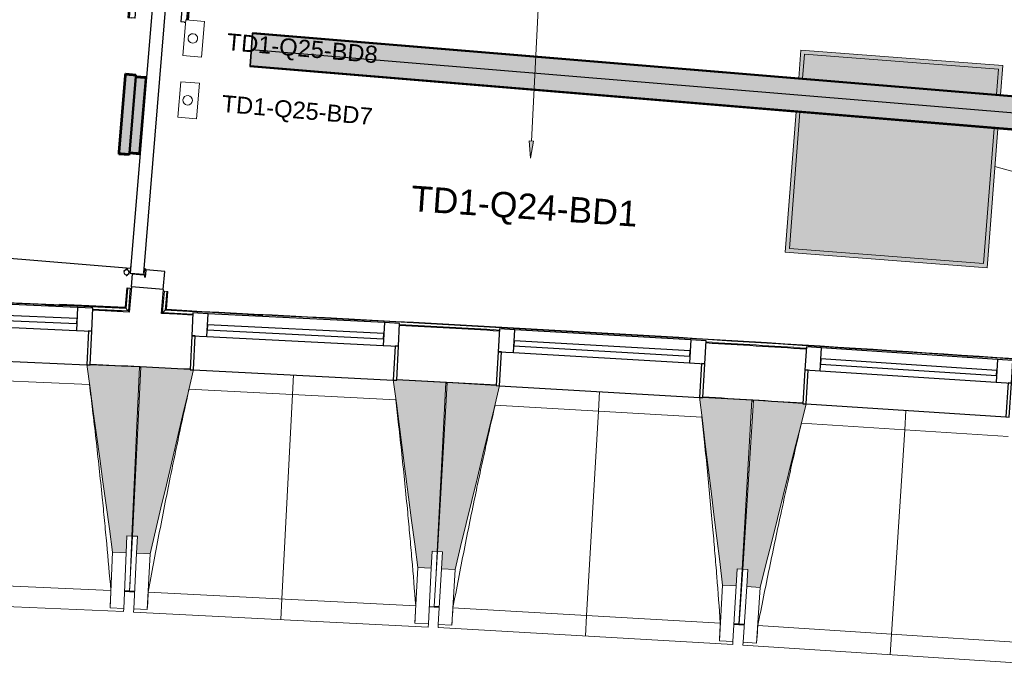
# Model space of a CAD drawing. Header units: millimetres. Extents: x -2845 to 74565, y -36590 to 13748.
# Tile 19 of 49: x 37755 to 40657, y -21546 to -19647. Entities that reach past the tile are written whole.
import ezdxf

# ---------------------------------------------------------------- set-up
doc = ezdxf.new("R2010")
doc.units = ezdxf.units.MM
for name, color, linetype, lineweight in [('A-DETL-GENF', 7, 'Continuous', 18), ('A-DOOR', 7, 'Continuous', 25), ('A-FLOR', 7, 'Continuous', 25), ('A-FLOR-HRAL', 7, 'Continuous', 18), ('A-GENM', 7, 'Continuous', 18), ('A-GLAZ', 7, 'Continuous', 25), ('A-WALL', 7, 'Continuous', 25), ('CABLE', 7, 'Continuous', 30), ('CABLES', 7, 'Continuous', 18), ('CHEMIN DE CABLE ELE', 7, 'Continuous', 18), ('I-WALL', 7, 'Continuous', 25), ('INSTAL ELECTRIQUE', 7, 'Continuous', 18), ('Q-SPCQ', 7, 'Continuous', 18), ('S-BEAM', 7, 'Continuous', 18)]:
    doc.layers.add(name, color=color, linetype=linetype, lineweight=lineweight)
doc.styles.add('Arial_2', font='arial.ttf', dxfattribs={"height": 75})
doc.styles.add('Arial_3', font='arial.ttf', dxfattribs={"height": 50})

# ---------------------------------------------------------------- blocks, each defined once
blk = doc.blocks.new('20_MUR PREFA_01 - MODULE_01 B-3165811-2021_015_1111_DCE_1_50_N0 FINI_CFO_ECL')
at = {"layer": 'A-GENM'}
for p, q in [((0, 722.1), (0, 661.4)), ((0, 661.4), (0, 58.5)), ((0, 0.7), (0, 58.5))]:
    blk.add_line(p, q, dxfattribs=at)
blk = doc.blocks.new('B02_DC_STR_rvt-1-2021_015_1111_DCE_1_50_N0 FINI_CFO_ECL')
at = {"layer": 'S-BEAM', "lineweight": 5, "true_color": 0x787878}
for points in [[(-15100.9, -21217.7), (-15098.7, -21167.7), (-15083.7, -21168.4), (-15061.8, -20670.1), (-15206.6, -20663.7), (-15207.2, -20664.4), (-15216.5, -20664.4), (-15140.8, -21215.9), (-15124.8, -21216.6)], [(-15030.2, -21221.2), (-14902.7, -20678.9), (-14912.6, -20678.4), (-14912.6, -20677.7), (-15057.3, -20670.3), (-15082.6, -21168.5), (-15067.6, -21169.2), (-15070.2, -21219.2), (-15067.6, -21219.3)], [(-14201.3, -21263.3), (-14198.8, -21213.4), (-14183.8, -21214.2), (-14158.5, -20716), (-14303.2, -20708.7), (-14303.2, -20709.3), (-14313.1, -20709.3), (-14241.2, -21261.3), (-14233.1, -21261.7)], [(-14131.2, -21267.3), (-13999.9, -20725.9), (-14009.8, -20725.3), (-14009.8, -20724.6), (-14154.4, -20716.2), (-14183.2, -21214.2), (-14168.2, -21215.1), (-14171.1, -21265), (-14134, -21267.1)], [(-13302.6, -21315.2), (-13299.7, -21265.3), (-13284.7, -21266.1), (-13255.9, -20768.2), (-13400.6, -20759.8), (-13400.6, -20760.5), (-13410.5, -20760.5), (-13342.5, -21312.9), (-13341.4, -21312.9)], [(-13231.5, -21319.7), (-13096.4, -20779.2), (-13106.3, -20778.5), (-13106.3, -20777.8), (-13250.9, -20768.5), (-13283.1, -21266.2), (-13268.2, -21267.2), (-13271.4, -21317.1), (-13242.3, -21319)]]:
    blk.add_hatch(color=8, dxfattribs=at).paths.add_polyline_path(points)
at = {"layer": 'A-FLOR'}
for p, q in [((-15090.8, -21330.3), (-15105.8, -21329.7)), ((-15075.9, -21332.2), (-15105.8, -21330.8)), ((-15105.8, -21330.8), (-15075.9, -21332.2)), ((-14207, -21376.3), (-14177.6, -21377.9)), ((-14177.6, -21376.9), (-14192.6, -21376)), ((-13309.1, -21428), (-13278.7, -21429.9)), ((-13294.1, -21428), (-13309, -21427.1)), ((-13278.6, -21429), (-13293.6, -21428))]:
    blk.add_line(p, q, dxfattribs=at)
at = {"layer": 'S-BEAM'}
for p, q in [((-15061.8, -20670.1), (-15206.7, -20663.7)), ((-15209, -20722.2), (-15818.9, -20695.4)), ((-15083.7, -21168.4), (-15061.8, -20670.1)), ((-15057.3, -20670.3), (-15082.6, -21168.5)), ((-14912.6, -20677.7), (-15057.3, -20670.3)), ((-14158.5, -20716), (-14303.2, -20708.6)), ((-14183.8, -21214.2), (-14158.5, -20716)), ((-14154.4, -20716.2), (-14183.2, -21214.2)), ((-14009.8, -20724.6), (-14154.4, -20716.2)), ((-14306, -20767.1), (-14915.7, -20736.1)), ((-13403.8, -20818.2), (-14013.3, -20783)), ((-13255.9, -20768.2), (-13400.7, -20759.8)), ((-13284.7, -21266.1), (-13255.9, -20768.2)), ((-13250.9, -20768.5), (-13283.1, -21266.2)), ((-13106.3, -20777.9), (-13250.9, -20768.5)), ((-12501, -20875.6), (-13110.2, -20836.2)), ((-15100.9, -21217.7), (-15098.7, -21167.7)), ((-15098.7, -21167.7), (-15083.7, -21168.4)), ((-15090.8, -21330.4), (-15082.6, -21168.5)), ((-15083.7, -21168.4), (-15090.5, -21323.3)), ((-15082.6, -21168.5), (-15067.6, -21169.2)), ((-15067.6, -21169.2), (-15070.2, -21219.2)), ((-15140.8, -21215.9), (-15148, -21380)), ((-15140.8, -21215.9), (-15100.9, -21217.7)), ((-15100.9, -21217.7), (-15108.1, -21381.7)), ((-15078.5, -21383.2), (-15070.2, -21219.2)), ((-15070.2, -21219.2), (-15030.2, -21221.2)), ((-14201.3, -21263.3), (-14198.8, -21213.4)), ((-14198.8, -21213.4), (-14183.8, -21214.2)), ((-14192.6, -21376), (-14183.2, -21214.2)), ((-14183.8, -21214.2), (-14188, -21297.3)), ((-14183.2, -21214.2), (-14168.2, -21215.1)), ((-14168.2, -21215.1), (-14171.1, -21265)), ((-15038.6, -21385.2), (-15030.2, -21221.2)), ((-14241.2, -21261.3), (-14249.6, -21425.3)), ((-14241.2, -21261.3), (-14201.3, -21263.3)), ((-14201.3, -21263.3), (-14209.6, -21427.3)), ((-14180.6, -21428.9), (-14171.1, -21265)), ((-14171.1, -21265), (-14131.2, -21267.3)), ((-14140.7, -21431.2), (-14131.2, -21267.3)), ((-13302.6, -21315.2), (-13299.7, -21265.3)), ((-13299.7, -21265.3), (-13284.7, -21266.1)), ((-13284.7, -21266.1), (-13294.1, -21428)), ((-13293.6, -21428), (-13283.1, -21266.2)), ((-13283.1, -21266.2), (-13268.2, -21267.2)), ((-13268.2, -21267.2), (-13271.4, -21317.1)), ((-15934.8, -21293.8), (-15146, -21328.5)), ((-15105.9, -21331.8), (-15091, -21332.4)), ((-15091, -21332.5), (-15090.9, -21331.5)), ((-15091, -21332.5), (-15076, -21333.2)), ((-15035.7, -21333.7), (-14247.2, -21373.8)), ((-13342.5, -21312.9), (-13352, -21476.8)), ((-13342.5, -21312.9), (-13302.6, -21315.2)), ((-13302.6, -21315.2), (-13312, -21479.1)), ((-13282, -21481), (-13271.4, -21317.1)), ((-13271.4, -21317.1), (-13231.5, -21319.7)), ((-13242.1, -21483.6), (-13231.5, -21319.7)), ((-15977.6, -21352.6), (-15108.5, -21390.8)), ((-15148, -21380), (-15148.1, -21379.7)), ((-15108.1, -21381.7), (-15148, -21380)), ((-15108.1, -21381.7), (-15108.5, -21390.8)), ((-15079, -21392.2), (-15078.5, -21383.2)), ((-15079, -21392.2), (-14210.1, -21436.4)), ((-15038.6, -21385.2), (-15078.5, -21383.2)), ((-15038.5, -21384.9), (-15038.6, -21385.2)), ((-14207.1, -21377.4), (-14192.7, -21378.1)), ((-14192.7, -21378.1), (-14192.6, -21377.1)), ((-14192.7, -21378.1), (-14177.7, -21379)), ((-14137.4, -21379.8), (-13349.2, -21425.3)), ((-14249.6, -21425.3), (-14249.6, -21425)), ((-14209.6, -21427.3), (-14249.6, -21425.3)), ((-14209.6, -21427.3), (-14210.1, -21436.4)), ((-14181.1, -21438), (-14180.6, -21428.9)), ((-14181.1, -21438), (-13312.6, -21488.1)), ((-14140.7, -21431.2), (-14180.6, -21428.9)), ((-14140.6, -21431), (-14140.7, -21431.2)), ((-13309.2, -21429.2), (-13294.2, -21430.1)), ((-13294.1, -21429), (-13294.2, -21430.1)), ((-13293.7, -21430.1), (-13293.7, -21429)), ((-13293.7, -21430.1), (-13278.8, -21431.1)), ((-13238.5, -21432.1), (-12450.6, -21483.1)), ((-13352, -21476.8), (-13352, -21476.5)), ((-13312, -21479.1), (-13352, -21476.8)), ((-13312, -21479.1), (-13312.6, -21488.1)), ((-13282.6, -21490), (-13282, -21481)), ((-13242.1, -21483.6), (-13282, -21481)), ((-13282.6, -21490), (-12414.4, -21546.2)), ((-13242, -21483.3), (-13242.1, -21483.6))]:
    blk.add_line(p, q, dxfattribs=at)
at = {"layer": 'S-BEAM', "flags": 128}
for points in [[(-15216.7, -20663.3), (-15207.2, -20732.4), (-15197.7, -20801.5), (-15188.2, -20870.5), (-15178.8, -20939.6), (-15169.3, -21008.7), (-15159.8, -21077.8), (-15150.3, -21146.9), (-15140.8, -21215.9)], [(-15030.2, -21221.2), (-15014.3, -21153.3), (-14998.3, -21085.4), (-14982.3, -21017.6), (-14966.4, -20949.7), (-14950.4, -20881.8), (-14934.4, -20813.9), (-14918.5, -20746.1), (-14902.5, -20678.2)], [(-14313.3, -20708.1), (-14304.3, -20777.3), (-14295.3, -20846.4), (-14286.3, -20915.6), (-14277.3, -20984.7), (-14268.3, -21053.9), (-14259.3, -21123), (-14250.2, -21192.2), (-14241.2, -21261.3)], [(-14131.2, -21267.3), (-14114.7, -21199.5), (-14098.3, -21131.8), (-14081.9, -21064), (-14065.4, -20996.2), (-14049, -20928.5), (-14032.6, -20860.7), (-14016.1, -20792.9), (-13999.7, -20725.2)], [(-13410.7, -20759.2), (-13402.1, -20828.4), (-13393.6, -20897.6), (-13385.1, -20966.8), (-13376.6, -21036), (-13368.1, -21105.3), (-13359.5, -21174.5), (-13351, -21243.7), (-13342.5, -21312.9)], [(-13231.5, -21319.7), (-13214.6, -21252), (-13197.7, -21184.4), (-13180.8, -21116.7), (-13163.9, -21049.1), (-13146.9, -20981.5), (-13130, -20913.8), (-13113.1, -20846.2), (-13096.2, -20778.5)], [(-15148.1, -21379.7), (-15147.6, -21369.5), (-15147.2, -21359.2), (-15146.8, -21349), (-15146.4, -21338.7), (-15146, -21328.5)], [(-15035.7, -21333.7), (-15036.3, -21343.9), (-15036.8, -21354.2), (-15037.4, -21364.4), (-15038, -21374.7), (-15038.5, -21384.9)], [(-14249.6, -21425), (-14249.1, -21414.8), (-14248.6, -21404.5), (-14248.2, -21394.3), (-14247.7, -21384), (-14247.2, -21373.8)], [(-14137.4, -21379.8), (-14138.1, -21390), (-14138.7, -21400.2), (-14139.3, -21410.5), (-14140, -21420.7), (-14140.6, -21431)], [(-13352, -21476.5), (-13351.4, -21466.3), (-13350.9, -21456), (-13350.3, -21445.8), (-13349.8, -21435.5), (-13349.2, -21425.3)], [(-13238.5, -21432.1), (-13239.2, -21442.3), (-13239.9, -21452.6), (-13240.6, -21462.8), (-13241.3, -21473.1), (-13242, -21483.3)]]:
    blk.add_lwpolyline(points, dxfattribs=at)
at = {"layer": 'S-BEAM'}
for points, knots in [([(-15146, -21328.5), (-15149.9, -21282.7), (-15156, -21214), (-15164.7, -21122.5), (-15172.1, -21048.1), (-15180.4, -20968.1), (-15189.9, -20882.3), (-15199.4, -20800.3), (-15206, -20746.9), (-15209.1, -20722.2)], [0, 0, 0, 0, 0.2222222, 0.3333333, 0.4444444, 0.5833333, 0.7222222, 0.8611111, 0.9816328, 0.9816328, 0.9816328, 0.9816328]), ([(-14915.6, -20736.1), (-14924.8, -20777.3), (-14938.7, -20841.1), (-14956.9, -20927.5), (-14972, -21000.7), (-14987.8, -21079.6), (-15009.7, -21192.5), (-15025.5, -21277.2), (-15035.7, -21333.7)], [0.0183454, 0.0183454, 0.0183454, 0.0183454, 0.2222222, 0.3333333, 0.4444444, 0.5833333, 0.7222222, 1, 1, 1, 1]), ([(-14247.2, -21373.8), (-14250.8, -21327.9), (-14256.4, -21259.3), (-14264.5, -21167.7), (-14271.3, -21093.3), (-14279.1, -21013.2), (-14288, -20927.3), (-14297, -20845.3), (-14303.2, -20791.9), (-14306.1, -20767.1)], [0, 0, 0, 0, 0.2222222, 0.3333333, 0.4444444, 0.5833333, 0.7222222, 0.8611111, 0.9816328, 0.9816328, 0.9816328, 0.9816328]), ([(-14013.2, -20783), (-14022.7, -20824.1), (-14037, -20887.8), (-14055.8, -20974.1), (-14071.4, -21047.2), (-14087.7, -21126), (-14110.4, -21238.7), (-14126.8, -21323.3), (-14137.4, -21379.8)], [0.0183454, 0.0183454, 0.0183454, 0.0183454, 0.2222222, 0.3333333, 0.4444444, 0.5833333, 0.7222222, 1, 1, 1, 1]), ([(-13349.2, -21425.3), (-13352.5, -21379.5), (-13357.6, -21310.7), (-13365.1, -21219.1), (-13371.4, -21144.6), (-13378.6, -21064.5), (-13386.9, -20978.6), (-13395.3, -20896.5), (-13401.2, -20843), (-13403.9, -20818.2)], [0, 0, 0, 0, 0.2222222, 0.3333333, 0.4444444, 0.5833333, 0.7222222, 0.8611111, 0.9816328, 0.9816328, 0.9816328, 0.9816328]), ([(-13110.1, -20836.2), (-13119.9, -20877.3), (-13134.7, -20940.9), (-13154.1, -21027), (-13170.2, -21100), (-13187, -21178.7), (-13210.5, -21291.3), (-13227.5, -21375.7), (-13238.5, -21432.1)], [0.0183454, 0.0183454, 0.0183454, 0.0183454, 0.2222222, 0.3333333, 0.4444444, 0.5833333, 0.7222222, 1, 1, 1, 1])]:
    blk.add_open_spline(points, degree=3, knots=knots, dxfattribs=at)
at = {"layer": 'S-BEAM', "color": 5, "lineweight": 25, "true_color": 0x0000ff}
for p, rotation in [((-14607.9, -20693.2), 177.089890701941), ((-13705.2, -20742.2), 176.6926216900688), ((-12801.8, -20797.6), 176.2953526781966)]:
    blk.add_blockref('20_MUR PREFA_01 - MODULE_01 B-3165811-2021_015_1111_DCE_1_50_N0 FINI_CFO_ECL', p, dxfattribs=dict(at, rotation=rotation))
blk = doc.blocks.new('PRT_SIMPLE_HUI_58x68x48 - PRT_BOIS_1V_EI30_930x2040x40-552262-2021_015_1111_DCE_1_50_N0 FINI_CFO_ECL')
at = {"layer": 'A-DETL-GENF', "lineweight": 25}
h = blk.add_hatch(color=256, dxfattribs=at)
h.paths.add_polyline_path([(-483.8, -9.7), (-489.6, -8), (-508.5, -8), (-508.5, -11.5), (-502, -11.5), (-502.1, -10.3), (-505.2, -10.3), (-505.2, -9.3), (-488.4, -9.4), (-485.1, -10.6)])
h.paths.add_polyline_path([(-483.8, -9.7), (-485.1, -11.7), (-497.4, -13.2), (-500.5, -13.6), (-500.5, -14.5), (-495.9, -14.5), (-483.8, -12.8), (-483.8, -10.5)])
h = blk.add_hatch(color=256, dxfattribs=at)
h.paths.add_polyline_path([(413.8, -9.7), (413.8, -12.8), (426.2, -14.5), (430.5, -14.1), (430.4, -13.2), (425.9, -13.2), (415.1, -11.7), (414.4, -10.7)])
h.paths.add_polyline_path([(438.5, -8), (418.5, -8), (413.8, -9.7), (415.1, -10.6), (418.7, -9.3), (435.2, -9.3), (435.2, -10.3), (432, -10.5), (432, -11.5), (438.5, -11.5), (438.5, -9)])
at = {"layer": 'A-DETL-GENF'}
for p, q in [((-488.5, -8), (-508.5, -8)), ((-508.5, -8), (-508.5, -11.5)), ((-508.5, -11.5), (-502, -11.5)), ((-505.2, -10.3), (-505.2, -9.3)), ((-505.2, -9.3), (-488.7, -9.3)), ((-502, -10.3), (-505.2, -10.3)), ((-502, -11.5), (-502, -10.3)), ((-496.1, -13.2), (-500.5, -13.2)), ((-500.5, -13.2), (-500.5, -14.5)), ((-500.5, -14.5), (-496, -14.5)), ((-485.1, -11.7), (-496.1, -13.2)), ((-496, -14.5), (-483.8, -12.8)), ((-488.7, -9.3), (-485.1, -10.6)), ((-483.8, -9.7), (-488.5, -8)), ((-485.1, -10.6), (-485.1, -11.7)), ((-483.8, -12.8), (-483.8, -9.7)), ((418.5, -8), (413.8, -9.7)), ((413.8, -9.7), (413.8, -12.8)), ((413.8, -12.8), (426, -14.5)), ((415.1, -10.6), (418.7, -9.3)), ((415.1, -11.7), (415.1, -10.6)), ((426.1, -13.2), (415.1, -11.7)), ((438.5, -8), (418.5, -8)), ((418.7, -9.3), (435.2, -9.3)), ((426, -14.5), (430.5, -14.5)), ((430.5, -13.2), (426.1, -13.2)), ((430.5, -14.5), (430.5, -13.2)), ((435.2, -10.3), (432, -10.3)), ((432, -10.3), (432, -11.5)), ((432, -11.5), (438.5, -11.5)), ((435.2, -9.3), (435.2, -10.3)), ((438.5, -11.5), (438.5, -8))]:
    blk.add_line(p, q, dxfattribs=at)
at = {"layer": 'A-DOOR'}
for p, q in [((-427.1, 55), (-450.6, 55)), ((-450.6, 55), (-450.6, 54.5)), ((-450.6, 54.5), (-450.6, 50.4)), ((-427.1, 54.5), (-450.6, 54.5)), ((-450.6, 50.4), (-450.6, 43.3)), ((-427.1, 50.4), (-450.6, 50.4)), ((-450.6, 34), (-450.6, 43.3)), ((-450.6, 25.6), (-450.6, 34)), ((-427.1, 34), (-450.6, 34)), ((-326.2, 55), (-427.1, 55)), ((-427.1, 55), (-427.1, 54.5)), ((-427.1, 54.5), (-427.1, 55)), ((-427.1, 54.5), (-427.1, 50.4)), ((-326.2, 54.5), (-427.1, 54.5)), ((-427.1, 50.4), (-427.1, 54.5)), ((-427.1, 50.4), (-427.1, 43.3)), ((-326.2, 50.4), (-427.1, 50.4)), ((-427.1, 43.3), (-427.1, 50.4)), ((-427.1, 34), (-427.1, 43.3)), ((-427.1, 43.3), (-427.1, 34)), ((-427.1, 32.8), (-427.1, 34)), ((-319.6, 34), (-427.1, 34)), ((-427.1, 34), (-427.1, 25.6)), ((-427.1, 32.8), (-319.6, 32.8)), ((-319.6, 43.3), (-319.6, 47.5)), ((-319.6, 43.3), (-319.6, 34)), ((-319.6, 34), (-319.6, 32.8)), ((-450.6, 15.2), (-450.6, 25.6)), ((-427.1, 25.6), (-450.6, 25.6)), ((-450.6, 4.4), (-450.6, 15.2)), ((-427.1, 15.2), (-450.6, 15.2)), ((-450.6, -4), (-450.6, 4.4)), ((-450.6, 4.4), (-427.1, 4.4)), ((-427.1, 25.6), (-427.1, 15.2)), ((-427.1, 15.2), (-427.1, 4.4)), ((-427.1, 4.4), (-427.1, -4)), ((-499.5, -14.5), (-499.5, -54.5)), ((426, -14.5), (-496, -14.5)), ((-465.6, -5.5), (-465.6, -14.5)), ((-413.4, -5.5), (-465.6, -5.5)), ((-450.6, -4), (-450.6, -5)), ((-450.6, -5), (-427.1, -5)), ((-427.1, -5), (-427.1, -4)), ((-413.4, -14.5), (-413.4, -5.5)), ((430.5, -54.5), (430.5, -14.5)), ((-499.5, -54.5), (430.5, -54.5)), ((-465.6, -54.5), (-465.6, -63.5)), ((-413.4, -63.5), (-413.4, -54.5)), ((417, -54.5), (417, -977.5)), ((-465.6, -63.5), (-413.4, -63.5)), ((-427.1, -64), (-450.6, -64)), ((-450.6, -64), (-450.6, -65)), ((-450.6, -73.4), (-450.6, -65)), ((-450.6, -84.2), (-450.6, -73.4)), ((-427.1, -73.4), (-450.6, -73.4)), ((-450.6, -94.6), (-450.6, -84.2)), ((-450.6, -84.2), (-427.1, -84.2)), ((-427.1, -65), (-427.1, -64)), ((-427.1, -65), (-427.1, -73.4)), ((-427.1, -73.4), (-427.1, -84.2)), ((-427.1, -84.2), (-427.1, -94.6)), ((-450.6, -103), (-450.6, -94.6)), ((-450.6, -94.6), (-427.1, -94.6)), ((-450.6, -112.3), (-450.6, -103)), ((-450.6, -103), (-427.1, -103)), ((-450.6, -112.3), (-450.6, -119.4)), ((-427.1, -94.6), (-427.1, -103)), ((-427.1, -103), (-427.1, -101.8)), ((-319.6, -101.8), (-427.1, -101.8)), ((-427.1, -112.3), (-427.1, -103)), ((-427.1, -103), (-319.6, -103)), ((-427.1, -103), (-427.1, -112.3)), ((-427.1, -112.3), (-427.1, -119.4)), ((-427.1, -119.4), (-427.1, -112.3)), ((-319.6, -101.8), (-319.6, -103)), ((-319.6, -103), (-319.6, -112.3)), ((-319.6, -119.4), (-319.6, -112.3)), ((-450.6, -119.4), (-450.6, -123.5)), ((-450.6, -119.4), (-427.1, -119.4)), ((-450.6, -123.5), (-450.6, -124)), ((-450.6, -123.5), (-427.1, -123.5)), ((-450.6, -124), (-427.1, -124)), ((-427.1, -119.4), (-427.1, -123.5)), ((-427.1, -119.4), (-319.6, -119.4)), ((-427.1, -123.5), (-427.1, -119.4)), ((-427.1, -123.5), (-427.1, -124)), ((-427.1, -123.5), (-319.6, -123.5)), ((-427.1, -124), (-427.1, -123.5)), ((-427.1, -124), (-319.6, -124)), ((-319.6, -123.5), (-319.6, -119.4)), ((-319.6, -124), (-319.6, -123.5))]:
    blk.add_line(p, q, dxfattribs=at)
for radius, start, end in [(7.5, 360, 180), (9.12, 111.9887, 120), (7.5, 91.3792, 120), (7.5, 60, 90), (9.12, 60, 68.0113), (9.12, 155.8208, 180), (9.12, 180, 204.1792), (7.5, 180, 360), (7.5, 180, 240), (7.5, 135, 165), (9.12, 240, 248.0113), (7.5, 270, 0), (7.5, 3.6136, 30), (9.12, 0, 24.1792)]:
    blk.add_arc((429, -65.5), radius, start, end, dxfattribs=at)
at = {"layer": 'Q-SPCQ'}
for p, q in [((430.5, -54.5), (403.5, -54.5)), ((430.5, -40.5), (430.5, -54.5))]:
    blk.add_line(p, q, dxfattribs=at)
blk = doc.blocks.new('XXX_VIDE FENETRE - 590-389517-2021_015_1111_DCE_1_50_N0 FINI_CFO_ECL')
at = {"layer": 'A-GLAZ'}
for p, q in [((-305.1, 0), (-305.1, -100)), ((-295.1, 0), (-305.1, 0)), ((295.1, 0), (-295.1, 0)), ((-295.1, -100), (-295.1, 0)), ((305.1, 0), (295.1, 0)), ((295.1, 0), (295.1, -100)), ((305.1, -100), (305.1, 0)), ((-305.1, -100), (-295.1, -100)), ((-260.1, -100), (-305.1, -100)), ((-305.1, -100), (-305.1, -167.5)), ((-260.1, -167.5), (-260.1, -100)), ((260.1, -100), (-260.1, -100)), ((260.1, -100), (260.1, -167.5)), ((305.1, -100), (260.1, -100)), ((295.1, -100), (305.1, -100)), ((305.1, -167.5), (305.1, -100)), ((-305.1, -167.5), (-260.1, -167.5)), ((-260.1, -167.5), (260.1, -167.5)), ((260.1, -167.5), (305.1, -167.5))]:
    blk.add_line(p, q, dxfattribs=at)
at = {"layer": 'A-GLAZ', "color": 173, "true_color": 0x5c63b1}
for p, q in [((260.1, -120), (-260.1, -120)), ((-260.1, -120), (-260.1, -135)), ((-260.1, -135), (260.1, -135)), ((260.1, -135), (260.1, -120))]:
    blk.add_line(p, q, dxfattribs=at)
blk = doc.blocks.new('Garde-corps - Garde-corps-505471-2021_015_1111_DCE_1_50_N0 FINI_CFO_ECL')
at = {"layer": 'A-FLOR-HRAL'}
for p, q in [((-15099.2, -20437.6), (-15103.9, -20494.4)), ((-15097.6, -20437.8), (-15102.4, -20496.1)), ((-15095.8, -20437.9), (-15100.8, -20497.9)), ((-15097.6, -20437.8), (-15099.2, -20437.6)), ((-15097.6, -20437.8), (-15095.8, -20437.9)), ((-15095.8, -20437.9), (-15088.7, -20438.5)), ((-15088.7, -20438.5), (-15094.3, -20505.3)), ((-15085.8, -20438.8), (-15088.7, -20438.5)), ((-15103.9, -20494.4), (-15339.8, -20488)), ((-15103.9, -20494.4), (-15297.2, -20485.4)), ((-15094.3, -20505.3), (-15199.5, -20502.5)), ((-15094.3, -20505.3), (-15199.4, -20500.4))]:
    blk.add_line(p, q, dxfattribs=at)
at = {"layer": 'A-FLOR-HRAL', "flags": 128}
blk.add_lwpolyline([(-15100.8, -20497.9), (-15097.6, -20501.6), (-15094.3, -20505.3)], dxfattribs=at)
at = {"layer": 'A-FLOR-HRAL'}
for radius, start, end in [(130446.8, 87.310169, 90.815427), (130448.6, 87.310907, 88.301428)]:
    blk.add_arc((-21222.6, -150801), radius, start, end, dxfattribs=at)
for points, knots in [([(-15103.9, -20494.4), (-15103.9, -20494.4), (-15103.9, -20494.4), (-15103.8, -20494.5), (-15103.7, -20494.6), (-15103.6, -20494.7), (-15103.5, -20494.8), (-15103.3, -20495), (-15103.2, -20495.2), (-15103, -20495.4), (-15102.8, -20495.6), (-15102.6, -20495.8), (-15102.5, -20496), (-15102.4, -20496.1)], [0.075, 0.075, 0.075, 0.075, 0.15, 0.2125, 0.275, 0.35, 0.425, 0.5, 0.6, 0.7, 0.775, 0.85, 1, 1, 1, 1]), ([(-15094.3, -20505.3), (-15094.3, -20505.3), (-15094.3, -20505.4), (-15094.2, -20505.4), (-15094.2, -20505.5), (-15094.1, -20505.6), (-15094, -20505.7), (-15093.9, -20505.8), (-15093.8, -20505.9), (-15093.7, -20506), (-15093.6, -20506.1), (-15093.5, -20506.2), (-15093.4, -20506.3), (-15093.3, -20506.4), (-15093.2, -20506.6), (-15093.1, -20506.7), (-15093, -20506.8), (-15092.8, -20507), (-15092.5, -20507.4), (-15092.1, -20507.9), (-15091.7, -20508.3), (-15091.5, -20508.5)], [0, 0, 0, 0, 0.071429, 0.107143, 0.142857, 0.214286, 0.25, 0.285714, 0.321429, 0.357143, 0.392857, 0.428571, 0.464286, 0.5, 0.535714, 0.571429, 0.607143, 0.642857, 0.714286, 0.857143, 1, 1, 1, 1])]:
    blk.add_open_spline(points, degree=3, knots=knots, dxfattribs=at)
blk = doc.blocks.new('Garde-corps - Garde-corps-508221-2021_015_1111_DCE_1_50_N0 FINI_CFO_ECL')
at = {"layer": 'A-FLOR-HRAL'}
for p, q in [((-14993.3, -20510.1), (-14988.1, -20446.9)), ((-14988.1, -20446.9), (-14991.1, -20446.6)), ((-14988.1, -20446.9), (-14981, -20447.5)), ((-14985.6, -20503.4), (-14981, -20447.5)), ((-14983.7, -20501.7), (-14979.3, -20447.6)), ((-14982, -20500.1), (-14977.6, -20447.7)), ((-14981, -20447.5), (-14979.3, -20447.6)), ((-14977.6, -20447.7), (-14979.3, -20447.6)), ((-14904.4, -20515.9), (-14993.3, -20510.1)), ((-14904.3, -20514.4), (-14993.3, -20510.1)), ((-14698.2, -20518.6), (-14982, -20500.1)), ((-14163.2, -20553.4), (-14224.3, -20549.4)), ((-14000.5, -20564.4), (-14005.1, -20564.1))]:
    blk.add_line(p, q, dxfattribs=at)
at = {"layer": 'A-FLOR-HRAL', "flags": 128}
for points in [[(-14993.3, -20510.1), (-14993.5, -20510.2), (-14993.8, -20510.5), (-14994.2, -20510.9), (-14994.8, -20511.4), (-14995.4, -20511.9), (-14996, -20512.4), (-14996.6, -20513)], [(-14985.6, -20503.4), (-14989.5, -20506.7), (-14993.3, -20510.1)], [(-14982, -20500.2), (-14982.1, -20500.2), (-14982.2, -20500.4), (-14982.4, -20500.5), (-14982.6, -20500.7), (-14982.9, -20500.9), (-14983.1, -20501.1), (-14983.3, -20501.3), (-14983.5, -20501.5), (-14983.7, -20501.7)]]:
    blk.add_lwpolyline(points, dxfattribs=at)
at = {"layer": 'A-FLOR-HRAL'}
for radius, start, end in [(130446.8, 85.301593, 87.259515), (130448.6, 85.791063, 87.258723), (130439.7, 86.825999, 86.955563), (130439.7, 86.427964, 86.557968)]:
    blk.add_arc((-21222.6, -150801), radius, start, end, dxfattribs=at)
blk = doc.blocks.new('B02_ARC_rvt-1-2021_015_1111_DCE_1_50_N0 FINI_CFO_ECL')
at = {"layer": 'A-FLOR'}
for p, q in [((-15085.4, -20434.1), (-15082.2, -20395.9)), ((-15082.2, -20395.9), (-15049.3, -20398.6)), ((-15049.3, -20398.6), (-15049.2, -20397.1)), ((-15046.8, -20383.8), (-15048.1, -20383.7)), ((-15043.5, -20384.1), (-15045.5, -20383.9)), ((-14987, -20388.8), (-15042.1, -20384.2)), ((-14991.4, -20441.9), (-14987, -20388.8)), ((-15061.9, -20671.8), (-15057.4, -20672)), ((-14158.6, -20718.1), (-14154.5, -20718.3)), ((-13256.1, -20770.3), (-13251, -20770.6))]:
    blk.add_line(p, q, dxfattribs=at)
at = {"layer": 'A-WALL'}
for p, q in [((-15085.4, -20434.1), (-15091.5, -20508.5)), ((-14990.7, -20442), (-15085.4, -20434.1)), ((-14996.6, -20513), (-14990.7, -20442))]:
    blk.add_line(p, q, dxfattribs=at)
at = {"layer": 'I-WALL', "flags": 128}
for points in [[(-15091.5, -20508.5), (-15145.5, -20505.9), (-15199.5, -20503.4)], [(-14904.4, -20517.4), (-14950.5, -20515.2), (-14996.6, -20513)]]:
    blk.add_lwpolyline(points, dxfattribs=at)
at = {"layer": 'I-WALL'}
for radius, start, end in [(130436.7, 86.826002, 86.955561), (130436.7, 86.427967, 86.557965), (130276.7, 87.223762, 87.353211), (130276.7, 86.826166, 86.955396), (130276.7, 86.42813, 86.557799)]:
    blk.add_arc((-21222.6, -150801), radius, start, end, dxfattribs=at)
at = {"layer": 'A-DOOR', "lineweight": 18, "rotation": 265.2586130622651}
blk.add_blockref('PRT_SIMPLE_HUI_58x68x48 - PRT_BOIS_1V_EI30_930x2040x40-552262-2021_015_1111_DCE_1_50_N0 FINI_CFO_ECL', (-14999.2, -19969.3), dxfattribs=at)
at = {"layer": 'A-FLOR-HRAL', "lineweight": 18}
for name in ['Garde-corps - Garde-corps-505471-2021_015_1111_DCE_1_50_N0 FINI_CFO_ECL', 'Garde-corps - Garde-corps-508221-2021_015_1111_DCE_1_50_N0 FINI_CFO_ECL']:
    blk.add_blockref(name, (0, 0), dxfattribs=at)
at = {"layer": 'A-GLAZ', "lineweight": 18}
for p, rotation in [((-15511.4, -20651), 177.4871597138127), ((-14607.9, -20693.8), 177.0898907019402), ((-13705.2, -20742.9), 176.6926216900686), ((-12801.9, -20798.2), 176.2953526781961)]:
    blk.add_blockref('XXX_VIDE FENETRE - 590-389517-2021_015_1111_DCE_1_50_N0 FINI_CFO_ECL', p, dxfattribs=dict(at, rotation=rotation))
blk = doc.blocks.new('604_BAES GENERIQUE SAILLIE - BAES _-V13-2021_015_1111_DCE_1_50_N0 FINI_CFO_ECL')
at = {"layer": 'INSTAL ELECTRIQUE', "lineweight": 50, "true_color": 0xd4d1cd}
for points in [[(2807.8, -16507.9), (2812.6, -16478.3), (2807.6, -16477.9), (2803, -16507.1), (2806.5, -16507.7)], [(3022, -16542.5), (3026.8, -16512.9), (2812.6, -16478.3), (2807.8, -16507.9), (3006.9, -16540.1)], [(2798, -16536.7), (2802.8, -16507.1), (2797.8, -16506.7), (2793.3, -16535.9), (2796.8, -16536.5)], [(3022.1, -16572.9), (3026.9, -16543.3), (2802.8, -16507.1), (2798, -16536.7), (3006.9, -16570.5)], [(3026.9, -16543.3), (3031.5, -16513.7), (3026.7, -16513.1), (3022.1, -16542.5), (3026.8, -16543.3)], [(3027.1, -16573.7), (3031.7, -16544.1), (3026.9, -16543.5), (3022.1, -16572.9), (3026.9, -16573.7)]]:
    blk.add_hatch(color=254, dxfattribs=at).paths.add_polyline_path(points)
at = {"layer": 'INSTAL ELECTRIQUE', "lineweight": 50, "true_color": 0x008000}
blk.add_hatch(color=96, dxfattribs=at).paths.add_polyline_path([(3022, -16573.9), (3022.1, -16572.9), (2798, -16536.7), (2797.9, -16537.7), (3006.9, -16571.5)])
at = {"layer": 'INSTAL ELECTRIQUE', "lineweight": 50}
for p, q in [((2807.6, -16477.5), (2802.8, -16507.1)), ((2812.6, -16478.3), (2807.6, -16477.5)), ((2812.6, -16478.3), (3026.8, -16512.9)), ((2797.9, -16506.3), (2793.1, -16535.9)), ((2802.8, -16507.1), (2797.9, -16506.3)), ((2802.8, -16507.1), (3026.9, -16543.3)), ((3031.7, -16513.7), (3026.8, -16512.9)), ((3026.9, -16543.3), (3031.7, -16513.7)), ((2793.1, -16535.9), (2792.9, -16536.9)), ((2792.9, -16536.9), (2797.9, -16537.7)), ((2792.9, -16536.9), (2797.9, -16537.7)), ((2798, -16536.7), (2793.1, -16535.9)), ((2793.1, -16535.9), (2798, -16536.7)), ((3022, -16573.9), (2797.9, -16537.7)), ((2798, -16536.7), (3022.1, -16572.9)), ((3022.1, -16572.9), (2798, -16536.7)), ((3031.9, -16544.1), (3026.9, -16543.3)), ((3027.1, -16573.7), (3031.9, -16544.1)), ((3022, -16573.9), (3026.9, -16574.7)), ((3022, -16573.9), (3026.9, -16574.7)), ((3027.1, -16573.7), (3022.1, -16572.9)), ((3022.1, -16572.9), (3027.1, -16573.7)), ((3026.9, -16574.7), (3027.1, -16573.7))]:
    blk.add_line(p, q, dxfattribs=at)
blk = doc.blocks.new('602_BOITE DE DERIVATION - 105X105X50 GENERIQUE-7163031-2021_015_1111_DCE_1_50_N0 FINI_CFO_ECL')
at = {"layer": 'INSTAL ELECTRIQUE'}
for p, q in [((-14948.6, -19934.8), (-14940, -19830.2)), ((-14940, -19830.2), (-14885.1, -19834.7)), ((-14885.1, -19834.7), (-14893.8, -19939.4)), ((-14893.8, -19939.4), (-14948.6, -19934.8))]:
    blk.add_line(p, q, dxfattribs=at)
for start, end in [(85.2586, 265.2586), (265.2586, 85.2586)]:
    blk.add_arc((-14919.4, -19884.6), 14, start, end, dxfattribs=at)
blk = doc.blocks.new('602_BOITE DE DERIVATION - 105X105X50 GENERIQUE-7163034-2021_015_1111_DCE_1_50_N0 FINI_CFO_ECL')
at = {"layer": 'INSTAL ELECTRIQUE'}
for p, q in [((-14933.5, -19752.8), (-14924.8, -19648.1)), ((-14924.8, -19648.1), (-14870, -19652.7)), ((-14870, -19652.7), (-14878.7, -19757.3)), ((-14878.7, -19757.3), (-14933.5, -19752.8))]:
    blk.add_line(p, q, dxfattribs=at)
for start, end in [(85.2586, 265.2586), (265.2586, 85.2586)]:
    blk.add_arc((-14904.3, -19702.5), 14, start, end, dxfattribs=at)
blk = doc.blocks.new('604_DALLE LED 600x600MM - 26W 4000K 3600lm-V21-2021_015_1111_DCE_1_50_N0 FINI_CFO_ECL')
at = {"layer": 'INSTAL ELECTRIQUE', "true_color": 0xf6d57a}
h = blk.add_hatch(color=41, dxfattribs=at)
h.paths.add_polyline_path([(-298.5, 298.5), (112.2, 298.5), (112.2, 287), (-287, 287), (-287, -287), (115.5, -287), (115.5, -298.5), (-298.5, -298.5), (-298.5, 287.9)])
h.paths.add_polyline_path([(212.2, 298.5), (298.5, 298.5), (298.5, -298.5), (215.5, -298.5), (215.5, -287), (287, -287), (287, 287), (212.2, 287), (212.2, 292.8)])
h = blk.add_hatch(color=41, dxfattribs=at)
h.paths.add_polyline_path([(-287, 287), (112.2, 287), (115.5, -287), (-287, -287), (-287, 211.9)])
h.paths.add_polyline_path([(212.2, 287), (287, 287), (287, -287), (215.5, -287), (214, -25.5)])
at = {"layer": 'INSTAL ELECTRIQUE'}
for p, q in [((-298.5, -298.5), (-298.5, 298.5)), ((-298.5, 298.5), (112.2, 298.5)), ((212.2, 298.5), (298.5, 298.5)), ((298.5, 298.5), (298.5, -298.5)), ((-287, 287), (-287, -287)), ((-287, 287), (112.2, 287)), ((212.2, 287), (287, 287)), ((287, -287), (287, 287)), ((115.5, -287), (-287, -287)), ((287, -287), (215.5, -287)), ((115.5, -298.5), (-298.5, -298.5)), ((298.5, -298.5), (215.5, -298.5))]:
    blk.add_line(p, q, dxfattribs=at)
blk = doc.blocks.new('B02_ELE_rvt-1-2021_015_1111_DCE_1_50_N0 FINI_CFO_ECL')
at = {"layer": 'CABLES'}
blk.add_hatch(color=256, dxfattribs=at).paths.add_polyline_path([(-13908.8, -20055.2), (-13899.6, -20005.1), (-13912.9, -20004.5)])
at = {"layer": 'CHEMIN DE CABLE ELE', "lineweight": 5, "true_color": 0x0080ff}
for points in [[(-9334.9, -20230.9), (-9327, -20136.3), (-14727.9, -19688.3), (-14735.7, -19782.9), (-9335.1, -20230.8)], [(-9327, -20136.3), (-9326.8, -20133.7), (-14727.6, -19685.8), (-14727.9, -19688.3), (-10071.7, -20074.5)], [(-9335.1, -20233.4), (-9334.9, -20230.9), (-14735.7, -19782.9), (-14735.9, -19785.4), (-10071.7, -20172.3)]]:
    blk.add_hatch(color=150, dxfattribs=at).paths.add_polyline_path(points)
at = {"layer": 'CABLES'}
for p, q in [((-13912.9, -20004.5), (-13908.8, -20055.2)), ((-13899.6, -20005.1), (-13912.9, -20004.5)), ((-13899.6, -20005.1), (-13912.9, -20004.5)), ((-13912.9, -20004.5), (-13908.8, -20055.2)), ((-13908.8, -20055.2), (-13899.6, -20005.1)), ((-13908.8, -20055.2), (-13899.6, -20005.1)), ((-11773.2, -20286.4), (-12539.4, -20080.2))]:
    blk.add_line(p, q, dxfattribs=at)
at = {"layer": 'CABLES', "flags": 128}
blk.add_lwpolyline([(-13906.2, -20005.2), (-13886.2, -19616.3), (-14649.1, -19395.4)], dxfattribs=at)
at = {"layer": 'CHEMIN DE CABLE ELE', "color": 8, "lineweight": 35, "true_color": 0x808080}
for p, q in [((-14735.7, -19782.9), (-14727.9, -19688.3)), ((-14727.9, -19688.3), (-14727.6, -19685.8)), ((-9327, -20136.3), (-14727.9, -19688.3)), ((-9326.8, -20133.7), (-14727.6, -19685.8)), ((-14735.9, -19785.4), (-14735.7, -19782.9)), ((-12044.8, -20008.6), (-14735.9, -19785.4)), ((-9334.9, -20230.9), (-14735.7, -19782.9))]:
    blk.add_line(p, q, dxfattribs=at)
at = {"layer": 'CHEMIN DE CABLE ELE', "color": 8, "lineweight": 25, "true_color": 0x808080}
blk.add_line((-9331, -20183.6), (-14731.8, -19735.6), dxfattribs=at)
at = {"layer": 'INSTAL ELECTRIQUE', "lineweight": 18}
for name in ['602_BOITE DE DERIVATION - 105X105X50 GENERIQUE-7163034-2021_015_1111_DCE_1_50_N0 FINI_CFO_ECL', '602_BOITE DE DERIVATION - 105X105X50 GENERIQUE-7163031-2021_015_1111_DCE_1_50_N0 FINI_CFO_ECL']:
    blk.add_blockref(name, (0, 0), dxfattribs=at)
at = {"layer": 'INSTAL ELECTRIQUE', "lineweight": 18, "extrusion": (0, 0, -1), "rotation": 94.41654079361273}
blk.add_blockref('604_DALLE LED 600x600MM - 26W 4000K 3600lm-V21-2021_015_1111_DCE_1_50_N0 FINI_CFO_ECL', (12837, -20057.2), dxfattribs=at)
at = {"layer": 'INSTAL ELECTRIQUE', "lineweight": 18, "rotation": 274.4433361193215}
blk.add_blockref('604_BAES GENERIQUE SAILLIE - BAES _-V13-2021_015_1111_DCE_1_50_N0 FINI_CFO_ECL', (1167.7, -15741), dxfattribs=at)
at = {"layer": 'CABLE', "lineweight": 9, "insert": (-14258.1, -20135.7), "char_height": 75, "width": 821.73, "attachment_point": 1, "rotation": 356, "style": 'Arial_2'}
blk.add_mtext('TD1-Q24-BD1', dxfattribs=at)
at = {"layer": 'INSTAL ELECTRIQUE', "lineweight": 9, "char_height": 50, "width": 537.131, "attachment_point": 1, "rotation": 355, "style": 'Arial_3'}
for s, insert in [('TD1-Q25-BD8', (-14801.7, -19686.8)), ('TD1-Q25-BD7', (-14816.8, -19868.9))]:
    blk.add_mtext(s, dxfattribs=dict(at, insert=insert))

msp = doc.modelspace()

# ---------------------------------------------------------------- block references
at = {"lineweight": 5}
for name in ['B02_DC_STR_rvt-1-2021_015_1111_DCE_1_50_N0 FINI_CFO_ECL', 'B02_ARC_rvt-1-2021_015_1111_DCE_1_50_N0 FINI_CFO_ECL']:
    msp.add_blockref(name, (53169.3, 0), dxfattribs=at)

# ---------------------------------------------------------------- next in the draw order: block references
msp.add_blockref('B02_ELE_rvt-1-2021_015_1111_DCE_1_50_N0 FINI_CFO_ECL', (53169.3, 0), dxfattribs=at)

doc.saveas('drawing.dxf')
